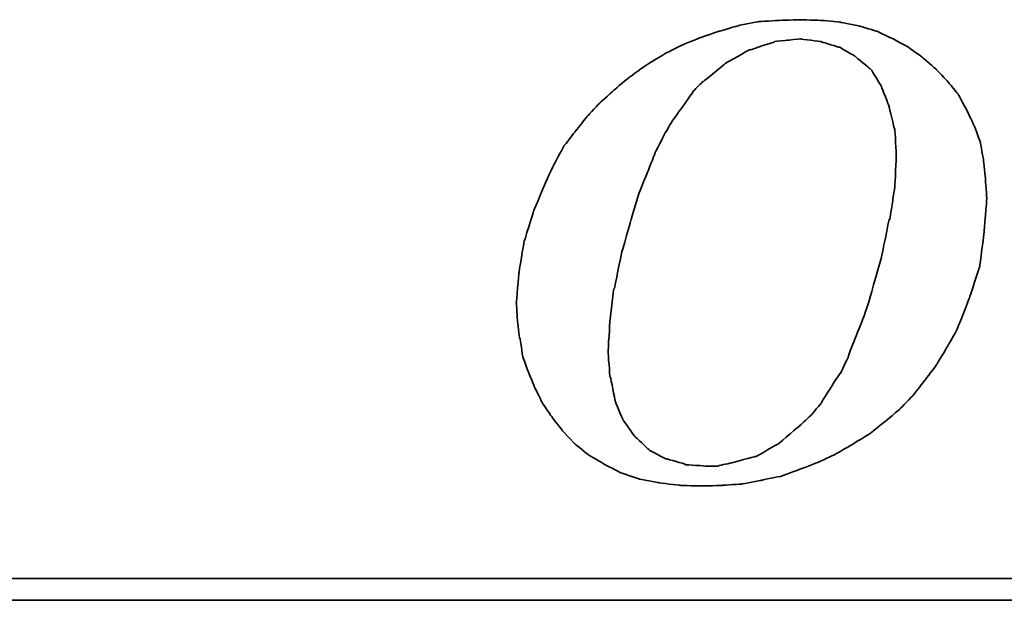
# Model space of a CAD drawing. Header units: millimetres. Extents: x 74 to 563, y 140 to 312.
# Tile 33 of 49: x 433.41 to 443, y 195.88 to 201.53. Entities that reach past the tile are written whole.
import ezdxf

# ---------------------------------------------------------------- set-up
doc = ezdxf.new("R2010")
doc.units = ezdxf.units.MM
doc.header["$LTSCALE"] = 0.15
doc.layers.add('DIM', color=4, linetype='CONTINUOUS')
doc.layers.add('layer 1', color=7, linetype='CONTINUOUS')

# ---------------------------------------------------------------- blocks, each defined once
blk = doc.blocks.new('TBI MOTION logo(完整正式版)')
at = {"layer": 'layer 1', "color": 22, "lineweight": 35}
for points, knots in [([(-11.34375, -6.98375), (-11.34375, -6.98375), (-10.91375, -7.43875), (-10.91375, -7.43875), (-10.91375, -7.43875), (-10.91375, -7.43875), (-10.38625, -7.87125), (-10.38625, -7.87125), (-10.38625, -7.87125), (-10.38625, -7.87125), (-9.81125, -8.20375), (-9.81125, -8.20375), (-9.81125, -8.20375), (-9.81125, -8.20375), (-9.21125, -8.51875), (-9.21125, -8.51875), (-9.21125, -8.51875), (-9.21125, -8.51875), (-8.51625, -8.75875), (-8.51625, -8.75875), (-8.51625, -8.75875), (-8.51625, -8.75875), (-7.77125, -8.90375), (-7.77125, -8.90375), (-7.77125, -8.90375), (-7.77125, -8.90375), (-6.97875, -8.99875), (-6.97875, -8.99875), (-6.97875, -8.99875), (-6.97875, -8.99875), (-6.14125, -9.02375), (-6.14125, -9.02375), (-6.14125, -9.02375), (-6.14125, -9.02375), (-5.37125, -8.99875), (-5.37125, -8.99875), (-5.37125, -8.99875), (-5.37125, -8.99875), (-4.65375, -8.94875), (-4.65375, -8.94875), (-4.65375, -8.94875), (-4.65375, -8.94875), (-3.93375, -8.80625), (-3.93375, -8.80625), (-3.93375, -8.80625), (-3.93375, -8.80625), (-3.21375, -8.66375), (-3.21375, -8.66375), (-3.21375, -8.66375), (-3.21375, -8.66375), (-2.49375, -8.39875), (-2.49375, -8.39875), (-2.49375, -8.39875), (-2.49375, -8.39875), (-1.79875, -8.13375), (-1.79875, -8.13375), (-1.79875, -8.13375), (-1.79875, -8.13375), (-1.17375, -7.84375), (-1.17375, -7.84375), (-1.17375, -7.84375), (-1.17375, -7.84375), (-0.52375, -7.46375), (-0.52375, -7.46375), (-0.52375, -7.46375), (-0.52375, -7.46375), (0.10124, -7.07875), (0.10124, -7.07875), (0.10124, -7.07875), (0.10124, -7.07875), (0.67625, -6.62375), (0.67625, -6.62375), (0.67625, -6.62375), (0.67625, -6.62375), (1.24874, -6.14375), (1.24874, -6.14375), (1.24874, -6.14375), (1.24874, -6.14375), (1.72874, -5.64125), (1.72874, -5.64125), (1.72874, -5.64125), (1.72874, -5.64125), (2.18624, -5.06375), (2.18624, -5.06375), (2.18624, -5.06375), (2.18624, -5.06375), (2.61625, -4.48874), (2.61625, -4.48874), (2.61625, -4.48874), (2.61625, -4.48874), (3.00125, -3.83874), (3.00125, -3.83874), (3.00125, -3.83874), (3.00125, -3.83874), (3.36124, -3.21374), (3.36124, -3.21374), (3.36124, -3.21374), (3.36124, -3.21374), (3.84374, -1.99125), (3.84374, -1.99125), (3.84374, -1.99125), (3.84374, -1.99125), (4.22625, -0.81875), (4.22625, -0.81875), (4.22625, -0.81875), (4.22625, -0.81875), (4.39125, 0.45624), (4.39125, 0.45624), (4.39125, 0.45624), (4.39125, 0.45624), (4.48874, 1.70124), (4.48874, 1.70124), (4.48874, 1.70124), (4.48874, 1.70124), (4.43874, 2.44625), (4.43874, 2.44625), (4.43874, 2.44625), (4.43874, 2.44625), (4.36874, 3.14125), (4.36874, 3.14125), (4.36874, 3.14125), (4.36874, 3.14125), (4.25125, 3.81125), (4.25125, 3.81125), (4.25125, 3.81125), (4.25125, 3.81125), (4.03124, 4.41125), (4.03124, 4.41125), (4.03124, 4.41125), (4.03124, 4.41125), (3.74374, 5.01125), (3.74374, 5.01125), (3.74374, 5.01125), (3.74374, 5.01125), (3.43124, 5.58875), (3.43124, 5.58875), (3.43124, 5.58875), (3.43124, 5.58875), (3.02625, 6.09125), (3.02625, 6.09125), (3.02625, 6.09125), (3.02625, 6.09125), (2.59374, 6.54875), (2.59374, 6.54875), (2.59374, 6.54875), (2.59374, 6.54875), (2.09124, 6.98125), (2.09124, 6.98125), (2.09124, 6.98125), (2.09124, 6.98125), (1.56124, 7.36625), (1.56124, 7.36625), (1.56124, 7.36625), (1.56124, 7.36625), (0.98624, 7.67625), (0.98624, 7.67625), (0.98624, 7.67625), (0.98624, 7.67625), (0.38624, 7.96375), (0.38624, 7.96375), (0.38624, 7.96375), (0.38624, 7.96375), (-0.25875, 8.15625), (-0.25875, 8.15625), (-0.25875, 8.15625), (-0.25875, 8.15625), (-0.98125, 8.30125), (-0.98125, 8.30125), (-0.98125, 8.30125), (-0.98125, 8.30125), (-1.70124, 8.37125), (-1.70124, 8.37125), (-1.70124, 8.37125), (-1.70124, 8.37125), (-2.49375, 8.39624), (-2.49375, 8.39624), (-2.49375, 8.39624), (-2.49375, 8.39624), (-3.28625, 8.37125), (-3.28625, 8.37125), (-3.28625, 8.37125), (-3.28625, 8.37125), (-4.05125, 8.32125), (-4.05125, 8.32125), (-4.05125, 8.32125), (-4.05125, 8.32125), (-4.77375, 8.18125), (-4.77375, 8.18125), (-4.77375, 8.18125), (-4.77375, 8.18125), (-5.51625, 7.96375), (-5.51625, 7.96375), (-5.51625, 7.96375), (-5.51625, 7.96375), (-6.21125, 7.72625), (-6.21125, 7.72625), (-6.21125, 7.72625), (-6.21125, 7.72625), (-6.92875, 7.43625), (-6.92875, 7.43625), (-6.92875, 7.43625), (-6.92875, 7.43625), (-7.57875, 7.10125), (-7.57875, 7.10125), (-7.57875, 7.10125), (-7.57875, 7.10125), (-8.24875, 6.69125), (-8.24875, 6.69125), (-8.24875, 6.69125), (-8.24875, 6.69125), (-8.84875, 6.26125), (-8.84875, 6.26125), (-8.84875, 6.26125), (-8.84875, 6.26125), (-9.42625, 5.78125), (-9.42625, 5.78125), (-9.42625, 5.78125), (-9.42625, 5.78125), (-9.95375, 5.30125), (-9.95375, 5.30125), (-9.95375, 5.30125), (-9.95375, 5.30125), (-10.43375, 4.79624), (-10.43375, 4.79624), (-10.43375, 4.79624), (-10.43375, 4.79624), (-10.88875, 4.22125), (-10.88875, 4.22125), (-10.88875, 4.22125), (-10.88875, 4.22125), (-11.29875, 3.69375), (-11.29875, 3.69375), (-11.29875, 3.69375), (-11.29875, 3.69375), (-11.63375, 3.09125), (-11.63375, 3.09125), (-11.63375, 3.09125), (-11.63375, 3.09125), (-11.91875, 2.49625), (-11.91875, 2.49625), (-11.91875, 2.49625), (-11.91875, 2.49625), (-12.44875, 1.24625), (-12.44875, 1.24625), (-12.44875, 1.24625), (-12.44875, 1.24625), (-12.80875, 0.06874), (-12.80875, 0.06874), (-12.80875, 0.06874), (-12.80875, 0.06874), (-12.99875, -1.07875), (-12.99875, -1.07875), (-12.99875, -1.07875), (-12.99875, -1.07875), (-13.09375, -2.18375), (-13.09375, -2.18375), (-13.09375, -2.18375), (-13.09375, -2.18375), (-13.04875, -2.85375), (-13.04875, -2.85375), (-13.04875, -2.85375), (-13.04875, -2.85375), (-12.97375, -3.50375), (-12.97375, -3.50375), (-12.97375, -3.50375), (-12.97375, -3.50375), (-12.95375, -3.50375), (-12.95375, -3.50375), (-12.95375, -3.50375), (-12.95375, -3.50375), (-12.85375, -4.17375), (-12.85375, -4.17375), (-12.85375, -4.17375), (-12.85375, -4.17375), (-12.63875, -4.77624), (-12.63875, -4.77624), (-12.63875, -4.77624), (-12.63875, -4.77624), (-12.39875, -5.35125), (-12.39875, -5.35125), (-12.39875, -5.35125), (-12.39875, -5.35125), (-12.11375, -5.92875), (-12.11375, -5.92875), (-12.11375, -5.92875), (-12.11375, -5.92875), (-11.75375, -6.45375), (-11.75375, -6.45375), (-11.75375, -6.45375), (-11.75375, -6.45375), (-11.34375, -6.98375), (-11.34375, -6.98375)], [0, 0, 0, 0, 0.01369863, 0.01369863, 0.01369863, 0.01369864, 0.02739726, 0.02739726, 0.02739726, 0.02739727, 0.04109589, 0.04109589, 0.04109589, 0.0410959, 0.05479452, 0.05479452, 0.05479452, 0.05479453, 0.06849315, 0.06849315, 0.06849315, 0.06849316, 0.08219178, 0.08219178, 0.08219178, 0.08219179, 0.09589041, 0.09589041, 0.09589041, 0.09589042, 0.10958904, 0.10958904, 0.10958904, 0.10958905, 0.12328767, 0.12328767, 0.12328767, 0.12328768, 0.1369863, 0.1369863, 0.1369863, 0.13698631, 0.15068493, 0.15068493, 0.15068493, 0.15068494, 0.16438356, 0.16438356, 0.16438356, 0.16438357, 0.17808219, 0.17808219, 0.17808219, 0.1780822, 0.19178082, 0.19178082, 0.19178082, 0.19178083, 0.20547945, 0.20547945, 0.20547945, 0.20547946, 0.21917808, 0.21917808, 0.21917808, 0.21917809, 0.23287671, 0.23287671, 0.23287671, 0.23287672, 0.24657534, 0.24657534, 0.24657534, 0.24657535, 0.26027397, 0.26027397, 0.26027397, 0.26027398, 0.2739726, 0.2739726, 0.2739726, 0.27397261, 0.28767123, 0.28767123, 0.28767123, 0.28767124, 0.30136986, 0.30136986, 0.30136986, 0.30136987, 0.31506849, 0.31506849, 0.31506849, 0.3150685, 0.32876712, 0.32876712, 0.32876712, 0.32876713, 0.34246575, 0.34246575, 0.34246575, 0.34246576, 0.35616438, 0.35616438, 0.35616438, 0.35616439, 0.36986301, 0.36986301, 0.36986301, 0.36986302, 0.38356164, 0.38356164, 0.38356164, 0.38356165, 0.39726027, 0.39726027, 0.39726027, 0.39726028, 0.4109589, 0.4109589, 0.4109589, 0.41095891, 0.42465753, 0.42465753, 0.42465753, 0.42465754, 0.43835616, 0.43835616, 0.43835616, 0.43835617, 0.45205479, 0.45205479, 0.45205479, 0.4520548, 0.46575342, 0.46575342, 0.46575342, 0.46575343, 0.47945205, 0.47945205, 0.47945205, 0.47945206, 0.49315068, 0.49315068, 0.49315068, 0.49315069, 0.50684932, 0.50684932, 0.50684932, 0.50684933, 0.52054795, 0.52054795, 0.52054795, 0.52054796, 0.53424658, 0.53424658, 0.53424658, 0.53424659, 0.54794521, 0.54794521, 0.54794521, 0.54794522, 0.56164384, 0.56164384, 0.56164384, 0.56164385, 0.57534247, 0.57534247, 0.57534247, 0.57534248, 0.5890411, 0.5890411, 0.5890411, 0.58904111, 0.60273973, 0.60273973, 0.60273973, 0.60273974, 0.61643836, 0.61643836, 0.61643836, 0.61643837, 0.63013699, 0.63013699, 0.63013699, 0.630137, 0.64383562, 0.64383562, 0.64383562, 0.64383563, 0.65753425, 0.65753425, 0.65753425, 0.65753426, 0.67123288, 0.67123288, 0.67123288, 0.67123289, 0.68493151, 0.68493151, 0.68493151, 0.68493152, 0.69863014, 0.69863014, 0.69863014, 0.69863015, 0.71232877, 0.71232877, 0.71232877, 0.71232878, 0.7260274, 0.7260274, 0.7260274, 0.72602741, 0.73972603, 0.73972603, 0.73972603, 0.73972604, 0.75342466, 0.75342466, 0.75342466, 0.75342467, 0.76712329, 0.76712329, 0.76712329, 0.7671233, 0.78082192, 0.78082192, 0.78082192, 0.78082193, 0.79452055, 0.79452055, 0.79452055, 0.79452056, 0.80821918, 0.80821918, 0.80821918, 0.80821919, 0.82191781, 0.82191781, 0.82191781, 0.82191782, 0.83561644, 0.83561644, 0.83561644, 0.83561645, 0.84931507, 0.84931507, 0.84931507, 0.84931508, 0.8630137, 0.8630137, 0.8630137, 0.86301371, 0.87671233, 0.87671233, 0.87671233, 0.87671234, 0.89041096, 0.89041096, 0.89041096, 0.89041097, 0.90410959, 0.90410959, 0.90410959, 0.9041096, 0.91780822, 0.91780822, 0.91780822, 0.91780823, 0.93150685, 0.93150685, 0.93150685, 0.93150686, 0.94520548, 0.94520548, 0.94520548, 0.94520549, 0.95890411, 0.95890411, 0.95890411, 0.95890412, 0.97260274, 0.97260274, 0.97260274, 0.97260275, 0.98630137, 0.98630137, 0.98630137, 0.98630138, 1, 1, 1, 1]), ([(-8.77875, 1.03124), (-8.77875, 1.03124), (-8.51625, 1.89625), (-8.51625, 1.89625), (-8.51625, 1.89625), (-8.51625, 1.89625), (-8.20375, 2.66375), (-8.20375, 2.66375), (-8.20375, 2.66375), (-8.20375, 2.66375), (-7.91625, 3.38125), (-7.91625, 3.38125), (-7.91625, 3.38125), (-7.91625, 3.38125), (-7.91625, 3.40624), (-7.91625, 3.40624), (-7.91625, 3.40624), (-7.91625, 3.40624), (-7.57875, 4.07624), (-7.57875, 4.07624), (-7.57875, 4.07624), (-7.57875, 4.07624), (-7.24375, 4.65125), (-7.24375, 4.65125), (-7.24375, 4.65125), (-7.24375, 4.65125), (-7.21875, 4.65125), (-7.21875, 4.65125), (-7.21875, 4.65125), (-7.21875, 4.65125), (-7.21875, 4.67624), (-7.21875, 4.67624), (-7.21875, 4.67624), (-7.21875, 4.67624), (-6.83625, 5.20375), (-6.83625, 5.20375), (-6.83625, 5.20375), (-6.83625, 5.20375), (-6.49875, 5.68625), (-6.49875, 5.68625), (-6.49875, 5.68625), (-6.49875, 5.68625), (-6.49875, 5.70625), (-6.49875, 5.70625), (-6.49875, 5.70625), (-6.49875, 5.70625), (-6.11625, 6.09125), (-6.11625, 6.09125), (-6.11625, 6.09125), (-6.11625, 6.09125), (-6.09125, 6.09125), (-6.09125, 6.09125), (-6.09125, 6.09125), (-6.09125, 6.09125), (-5.27375, 6.76625), (-5.27375, 6.76625), (-5.27375, 6.76625), (-5.27375, 6.76625), (-5.24875, 6.76625), (-5.24875, 6.76625), (-5.24875, 6.76625), (-5.24875, 6.76625), (-5.24875, 6.78625), (-5.24875, 6.78625), (-5.24875, 6.78625), (-5.24875, 6.78625), (-4.38875, 7.26624), (-4.38875, 7.26624), (-4.38875, 7.26624), (-4.38875, 7.26624), (-4.36125, 7.26624), (-4.36125, 7.26624), (-4.36125, 7.26624), (-4.36125, 7.26624), (-3.93375, 7.41125), (-3.93375, 7.41125), (-3.93375, 7.41125), (-3.93375, 7.41125), (-3.47375, 7.55625), (-3.47375, 7.55625), (-3.47375, 7.55625), (-3.47375, 7.55625), (-3.45375, 7.55625), (-3.45375, 7.55625), (-3.45375, 7.55625), (-3.45375, 7.55625), (-3.42875, 7.58124), (-3.42875, 7.58124), (-3.42875, 7.58124), (-3.42875, 7.58124), (-2.97375, 7.62625), (-2.97375, 7.62625), (-2.97375, 7.62625), (-2.97375, 7.62625), (-2.49375, 7.67625), (-2.49375, 7.67625), (-2.49375, 7.67625), (-2.49375, 7.67625), (-2.46875, 7.67625), (-2.46875, 7.67625), (-2.46875, 7.67625), (-2.46875, 7.67625), (-1.70124, 7.58124), (-1.70124, 7.58124), (-1.70124, 7.58124), (-1.70124, 7.58124), (-1.67875, 7.55625), (-1.67875, 7.55625), (-1.67875, 7.55625), (-1.67875, 7.55625), (-1.65375, 7.55625), (-1.65375, 7.55625), (-1.65375, 7.55625), (-1.65375, 7.55625), (-1.03125, 7.36625), (-1.03125, 7.36625), (-1.03125, 7.36625), (-1.03125, 7.36625), (-1.00625, 7.36625), (-1.00625, 7.36625), (-1.00625, 7.36625), (-1.00625, 7.36625), (-0.43124, 7.02624), (-0.43124, 7.02624), (-0.43124, 7.02624), (-0.43124, 7.02624), (-0.40625, 7.00624), (-0.40625, 7.00624), (-0.40625, 7.00624), (-0.40625, 7.00624), (0.12124, 6.57124), (0.12124, 6.57124), (0.12124, 6.57124), (0.12124, 6.57124), (0.14624, 6.54875), (0.14624, 6.54875), (0.14624, 6.54875), (0.14624, 6.54875), (0.17124, 6.52375), (0.17124, 6.52375), (0.17124, 6.52375), (0.17124, 6.52375), (0.55625, 5.89875), (0.55625, 5.89875), (0.55625, 5.89875), (0.55625, 5.89875), (0.55625, 5.87625), (0.55625, 5.87625), (0.55625, 5.87625), (0.55625, 5.87625), (0.84124, 5.15625), (0.84124, 5.15625), (0.84124, 5.15625), (0.84124, 5.15625), (0.84124, 5.13125), (0.84124, 5.13125), (0.84124, 5.13125), (0.84124, 5.13125), (1.03624, 4.31875), (1.03624, 4.31875), (1.03624, 4.31875), (1.03624, 4.31875), (1.05624, 4.31875), (1.05624, 4.31875), (1.05624, 4.31875), (1.05624, 4.31875), (1.05624, 4.29125), (1.05624, 4.29125), (1.05624, 4.29125), (1.05624, 4.29125), (1.10625, 3.33125), (1.10625, 3.33125), (1.10625, 3.33125), (1.10625, 3.33125), (1.10625, 3.30875), (1.10625, 3.30875), (1.10625, 3.30875), (1.10625, 3.30875), (1.05624, 2.20624), (1.05624, 2.20624), (1.05624, 2.20624), (1.05624, 2.20624), (1.05624, 2.18124), (1.05624, 2.18124), (1.05624, 2.18124), (1.05624, 2.18124), (0.86624, 0.93624), (0.86624, 0.93624), (0.86624, 0.93624), (0.86624, 0.93624), (0.84124, 0.93624), (0.84124, 0.93624), (0.84124, 0.93624), (0.84124, 0.93624), (0.55625, -0.45874), (0.55625, -0.45874), (0.55625, -0.45874), (0.55625, -0.45874), (0.12124, -1.99125), (0.12124, -1.99125), (0.12124, -1.99125), (0.12124, -1.99125), (0.12124, -2.01874), (0.12124, -2.01874), (0.12124, -2.01874), (0.12124, -2.01874), (-0.13874, -2.78375), (-0.13874, -2.78375), (-0.13874, -2.78375), (-0.13874, -2.78375), (-0.43124, -3.50375), (-0.43124, -3.50375), (-0.43124, -3.50375), (-0.43124, -3.50375), (-0.69375, -4.19875), (-0.69375, -4.19875), (-0.69375, -4.19875), (-0.69375, -4.19875), (-0.69375, -4.22375), (-0.69375, -4.22375), (-0.69375, -4.22375), (-0.69375, -4.22375), (-0.98125, -4.82374), (-0.98125, -4.82374), (-0.98125, -4.82374), (-0.98125, -4.82374), (-1.00625, -4.82374), (-1.00625, -4.82374), (-1.00625, -4.82374), (-1.00625, -4.82374), (-1.33875, -5.35125), (-1.33875, -5.35125), (-1.33875, -5.35125), (-1.33875, -5.35125), (-1.67875, -5.87875), (-1.67875, -5.87875), (-1.67875, -5.87875), (-1.67875, -5.87875), (-1.67875, -5.90375), (-1.67875, -5.90375), (-1.67875, -5.90375), (-1.67875, -5.90375), (-2.05875, -6.35875), (-2.05875, -6.35875), (-2.05875, -6.35875), (-2.05875, -6.35875), (-2.08375, -6.38375), (-2.08375, -6.38375), (-2.08375, -6.38375), (-2.08375, -6.38375), (-2.46875, -6.74375), (-2.46875, -6.74375), (-2.46875, -6.74375), (-2.46875, -6.74375), (-3.25875, -7.41625), (-3.25875, -7.41625), (-3.25875, -7.41625), (-3.25875, -7.41625), (-3.28625, -7.43875), (-3.28625, -7.43875), (-3.28625, -7.43875), (-3.28625, -7.43875), (-4.12375, -7.91875), (-4.12375, -7.91875), (-4.12375, -7.91875), (-4.12375, -7.91875), (-4.14875, -7.91875), (-4.14875, -7.91875), (-4.14875, -7.91875), (-4.14875, -7.91875), (-4.17125, -7.91875), (-4.17125, -7.91875), (-4.17125, -7.91875), (-4.17125, -7.91875), (-5.03375, -8.15875), (-5.03375, -8.15875), (-5.03375, -8.15875), (-5.03375, -8.15875), (-5.51625, -8.25625), (-5.51625, -8.25625), (-5.51625, -8.25625), (-5.51625, -8.25625), (-5.54125, -8.27875), (-5.54125, -8.27875), (-5.54125, -8.27875), (-5.54125, -8.27875), (-5.56375, -8.27875), (-5.56375, -8.27875), (-5.56375, -8.27875), (-5.56375, -8.27875), (-5.99625, -8.27875), (-5.99625, -8.27875), (-5.99625, -8.27875), (-5.99625, -8.27875), (-6.76375, -8.23125), (-6.76375, -8.23125), (-6.76375, -8.23125), (-6.76375, -8.23125), (-6.78875, -8.23125), (-6.78875, -8.23125), (-6.78875, -8.23125), (-6.78875, -8.23125), (-6.78875, -8.20375), (-6.78875, -8.20375), (-6.78875, -8.20375), (-6.78875, -8.20375), (-7.45875, -8.01375), (-7.45875, -8.01375), (-7.45875, -8.01375), (-7.45875, -8.01375), (-7.48375, -8.01375), (-7.48375, -8.01375), (-7.48375, -8.01375), (-7.48375, -8.01375), (-7.50875, -8.01375), (-7.50875, -8.01375), (-7.50875, -8.01375), (-7.50875, -8.01375), (-8.13125, -7.67875), (-8.13125, -7.67875), (-8.13125, -7.67875), (-8.13125, -7.67875), (-8.15625, -7.65375), (-8.15625, -7.65375), (-8.15625, -7.65375), (-8.15625, -7.65375), (-8.65875, -7.17375), (-8.65875, -7.17375), (-8.65875, -7.17375), (-8.65875, -7.17375), (-8.68375, -7.14875), (-8.68375, -7.14875), (-8.68375, -7.14875), (-8.68375, -7.14875), (-9.08875, -6.57375), (-9.08875, -6.57375), (-9.08875, -6.57375), (-9.08875, -6.57375), (-9.11375, -6.54875), (-9.11375, -6.54875), (-9.11375, -6.54875), (-9.11375, -6.54875), (-9.11375, -6.52875), (-9.11375, -6.52875), (-9.11375, -6.52875), (-9.11375, -6.52875), (-9.40375, -5.85375), (-9.40375, -5.85375), (-9.40375, -5.85375), (-9.40375, -5.85375), (-9.40375, -5.82875), (-9.40375, -5.82875), (-9.40375, -5.82875), (-9.40375, -5.82875), (-9.56875, -4.96875), (-9.56875, -4.96875), (-9.56875, -4.96875), (-9.56875, -4.96875), (-9.59375, -4.94375), (-9.59375, -4.94375), (-9.59375, -4.94375), (-9.59375, -4.94375), (-9.66375, -4.03375), (-9.66375, -4.03375), (-9.66375, -4.03375), (-9.66375, -4.03375), (-9.66375, -4.00875), (-9.66375, -4.00875), (-9.66375, -4.00875), (-9.66375, -4.00875), (-9.59375, -2.85375), (-9.59375, -2.85375), (-9.59375, -2.85375), (-9.59375, -2.85375), (-9.45125, -1.65875), (-9.45125, -1.65875), (-9.45125, -1.65875), (-9.45125, -1.65875), (-9.42625, -1.63375), (-9.42625, -1.63375), (-9.42625, -1.63375), (-9.42625, -1.63375), (-9.16125, -0.33875), (-9.16125, -0.33875), (-9.16125, -0.33875), (-9.16125, -0.33875), (-8.77875, 1.00624), (-8.77875, 1.00624), (-8.77875, 1.00624), (-8.77875, 1.00624), (-8.77875, 1.03124), (-8.77875, 1.03124)], [0, 0, 0, 0, 0.01020408, 0.01020408, 0.01020408, 0.01020409, 0.02040816, 0.02040816, 0.02040816, 0.02040817, 0.03061224, 0.03061224, 0.03061224, 0.03061225, 0.04081633, 0.04081633, 0.04081633, 0.04081634, 0.05102041, 0.05102041, 0.05102041, 0.05102042, 0.06122449, 0.06122449, 0.06122449, 0.0612245, 0.07142857, 0.07142857, 0.07142857, 0.07142858, 0.08163265, 0.08163265, 0.08163265, 0.08163266, 0.09183673, 0.09183673, 0.09183673, 0.09183674, 0.10204082, 0.10204082, 0.10204082, 0.10204083, 0.1122449, 0.1122449, 0.1122449, 0.11224491, 0.12244898, 0.12244898, 0.12244898, 0.12244899, 0.13265306, 0.13265306, 0.13265306, 0.13265307, 0.14285714, 0.14285714, 0.14285714, 0.14285715, 0.15306122, 0.15306122, 0.15306122, 0.15306123, 0.16326531, 0.16326531, 0.16326531, 0.16326532, 0.17346939, 0.17346939, 0.17346939, 0.1734694, 0.18367347, 0.18367347, 0.18367347, 0.18367348, 0.19387755, 0.19387755, 0.19387755, 0.19387756, 0.20408163, 0.20408163, 0.20408163, 0.20408164, 0.21428571, 0.21428571, 0.21428571, 0.21428572, 0.2244898, 0.2244898, 0.2244898, 0.22448981, 0.23469388, 0.23469388, 0.23469388, 0.23469389, 0.24489796, 0.24489796, 0.24489796, 0.24489797, 0.25510204, 0.25510204, 0.25510204, 0.25510205, 0.26530612, 0.26530612, 0.26530612, 0.26530613, 0.2755102, 0.2755102, 0.2755102, 0.27551021, 0.28571429, 0.28571429, 0.28571429, 0.2857143, 0.29591837, 0.29591837, 0.29591837, 0.29591838, 0.30612245, 0.30612245, 0.30612245, 0.30612246, 0.31632653, 0.31632653, 0.31632653, 0.31632654, 0.32653061, 0.32653061, 0.32653061, 0.32653062, 0.33673469, 0.33673469, 0.33673469, 0.3367347, 0.34693878, 0.34693878, 0.34693878, 0.34693879, 0.35714286, 0.35714286, 0.35714286, 0.35714287, 0.36734694, 0.36734694, 0.36734694, 0.36734695, 0.37755102, 0.37755102, 0.37755102, 0.37755103, 0.3877551, 0.3877551, 0.3877551, 0.38775511, 0.39795918, 0.39795918, 0.39795918, 0.39795919, 0.40816327, 0.40816327, 0.40816327, 0.40816328, 0.41836735, 0.41836735, 0.41836735, 0.41836736, 0.42857143, 0.42857143, 0.42857143, 0.42857144, 0.43877551, 0.43877551, 0.43877551, 0.43877552, 0.44897959, 0.44897959, 0.44897959, 0.4489796, 0.45918367, 0.45918367, 0.45918367, 0.45918368, 0.46938776, 0.46938776, 0.46938776, 0.46938777, 0.47959184, 0.47959184, 0.47959184, 0.47959185, 0.48979592, 0.48979592, 0.48979592, 0.48979593, 0.5, 0.5, 0.5, 0.50000001, 0.51020408, 0.51020408, 0.51020408, 0.51020409, 0.52040816, 0.52040816, 0.52040816, 0.52040817, 0.53061224, 0.53061224, 0.53061224, 0.53061225, 0.54081633, 0.54081633, 0.54081633, 0.54081634, 0.55102041, 0.55102041, 0.55102041, 0.55102042, 0.56122449, 0.56122449, 0.56122449, 0.5612245, 0.57142857, 0.57142857, 0.57142857, 0.57142858, 0.58163265, 0.58163265, 0.58163265, 0.58163266, 0.59183673, 0.59183673, 0.59183673, 0.59183674, 0.60204082, 0.60204082, 0.60204082, 0.60204083, 0.6122449, 0.6122449, 0.6122449, 0.61224491, 0.62244898, 0.62244898, 0.62244898, 0.62244899, 0.63265306, 0.63265306, 0.63265306, 0.63265307, 0.64285714, 0.64285714, 0.64285714, 0.64285715, 0.65306122, 0.65306122, 0.65306122, 0.65306123, 0.66326531, 0.66326531, 0.66326531, 0.66326532, 0.67346939, 0.67346939, 0.67346939, 0.6734694, 0.68367347, 0.68367347, 0.68367347, 0.68367348, 0.69387755, 0.69387755, 0.69387755, 0.69387756, 0.70408163, 0.70408163, 0.70408163, 0.70408164, 0.71428571, 0.71428571, 0.71428571, 0.71428572, 0.7244898, 0.7244898, 0.7244898, 0.72448981, 0.73469388, 0.73469388, 0.73469388, 0.73469389, 0.74489796, 0.74489796, 0.74489796, 0.74489797, 0.75510204, 0.75510204, 0.75510204, 0.75510205, 0.76530612, 0.76530612, 0.76530612, 0.76530613, 0.7755102, 0.7755102, 0.7755102, 0.77551021, 0.78571429, 0.78571429, 0.78571429, 0.7857143, 0.79591837, 0.79591837, 0.79591837, 0.79591838, 0.80612245, 0.80612245, 0.80612245, 0.80612246, 0.81632653, 0.81632653, 0.81632653, 0.81632654, 0.82653061, 0.82653061, 0.82653061, 0.82653062, 0.83673469, 0.83673469, 0.83673469, 0.8367347, 0.84693878, 0.84693878, 0.84693878, 0.84693879, 0.85714286, 0.85714286, 0.85714286, 0.85714287, 0.86734694, 0.86734694, 0.86734694, 0.86734695, 0.87755102, 0.87755102, 0.87755102, 0.87755103, 0.8877551, 0.8877551, 0.8877551, 0.88775511, 0.89795918, 0.89795918, 0.89795918, 0.89795919, 0.90816327, 0.90816327, 0.90816327, 0.90816328, 0.91836735, 0.91836735, 0.91836735, 0.91836736, 0.92857143, 0.92857143, 0.92857143, 0.92857144, 0.93877551, 0.93877551, 0.93877551, 0.93877552, 0.94897959, 0.94897959, 0.94897959, 0.9489796, 0.95918367, 0.95918367, 0.95918367, 0.95918368, 0.96938776, 0.96938776, 0.96938776, 0.96938777, 0.97959184, 0.97959184, 0.97959184, 0.97959185, 0.98979592, 0.98979592, 0.98979592, 0.98979593, 1, 1, 1, 1]), ([(75.90875, -9.47875), (75.90875, -9.47875), (75.90875, -12.28625), (75.90875, -12.28625), (75.90875, -12.28625), (75.90875, -12.28625), (75.90875, -12.47875), (75.90875, -12.47875), (75.90875, -12.47875), (75.90875, -12.47875), (75.71625, -12.47875), (75.71625, -12.47875), (75.71625, -12.47875), (75.71625, -12.47875), (-88.32875, -12.47875), (-88.32875, -12.47875), (-88.32875, -12.47875), (-88.32875, -12.47875), (-88.32875, -13.29375), (-88.32875, -13.29375), (-88.32875, -13.29375), (-88.32875, -13.29375), (82.89125, -13.29375), (82.89125, -13.29375), (82.89125, -13.29375), (82.89125, -13.29375), (75.90875, -9.47875), (75.90875, -9.47875)], [0, 0, 0, 0, 0.14285714, 0.14285714, 0.14285714, 0.14285715, 0.28571429, 0.28571429, 0.28571429, 0.2857143, 0.42857143, 0.42857143, 0.42857143, 0.42857144, 0.57142857, 0.57142857, 0.57142857, 0.57142858, 0.71428571, 0.71428571, 0.71428571, 0.71428572, 0.85714286, 0.85714286, 0.85714286, 0.85714287, 1, 1, 1, 1])]:
    blk.add_open_spline(points, degree=3, knots=knots, dxfattribs=at)

msp = doc.modelspace()

# ---------------------------------------------------------------- block references
at = {"layer": 'DIM', "color": 0, "xscale": 0.2606204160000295, "yscale": 0.2606204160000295, "zscale": 0.2606204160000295}
msp.add_blockref('TBI MOTION logo(完整正式版)', (441.6565, 199.344), dxfattribs=at)

doc.saveas('drawing.dxf')
